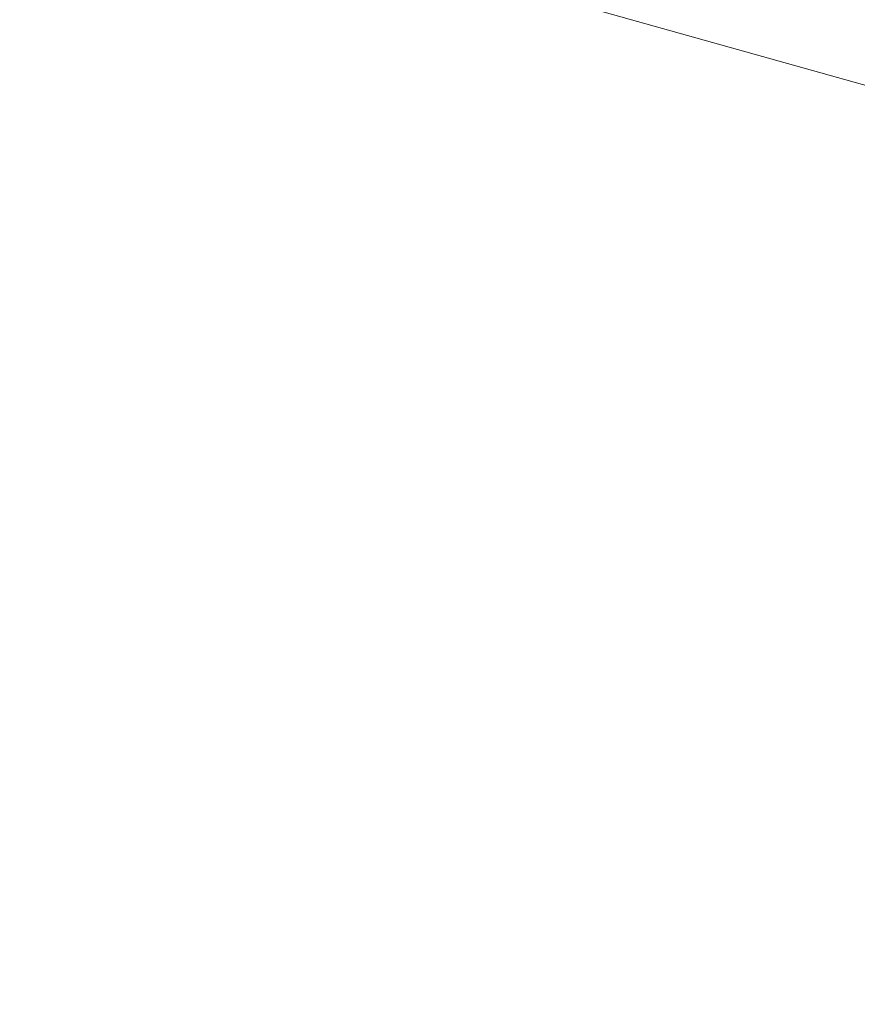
# Model space of a CAD drawing. Header units: metres. Extents: x 173015 to 189682, y 346605 to 348504.
# Tile 71 of 256: x 184841.2604 to 184841.3187, y 347194.449 to 347194.5175. Entities that reach past the tile are written whole.
import ezdxf

# ---------------------------------------------------------------- set-up
doc = ezdxf.new("R2010")
doc.units = ezdxf.units.M
for name, color, linetype, lineweight in [('B-ME-GR-STRUWEEL-G', 252, 'Continuous', 13), ('B-ME-OG-WATER_MEER-G', 140, 'Continuous', 18), ('N-WE-GW-ONTWERP-GEUL', 7, 'Continuous', 18)]:
    doc.layers.add(name, color=color, linetype=linetype, lineweight=lineweight)

msp = doc.modelspace()

# ---------------------------------------------------------------- linework, layer by layer
at = {"layer": 'B-ME-GR-STRUWEEL-G', "flags": 128}
msp.add_lwpolyline([(184848.206211, 347210.397095), (184841.206593, 347194.544532), (184864.408714, 347188.033806), (184862.984022, 347181.116163), (184869.08984, 347179.081561), (184870.541261, 347183.255668), (184875.501321, 347185.490922), (184880.018601, 347185.223025), (184887.665908, 347181.641813), (184891.884902, 347184.371524), (184891.40987, 347188.415386), (184867.965662, 347192.335052), (184875.690457, 347196.321213), (184875.690457, 347202.615305), (184890.234198, 347202.615305), (184892.524557, 347209.138276), (184892.524557, 347223.099729)], dxfattribs=at)
at = {"layer": 'B-ME-OG-WATER_MEER-G', "flags": 128}
msp.add_lwpolyline([(184966.3523, 347144.6272), (184929.5328, 347172.9537), (184901.556, 347177.0804), (184898.804832, 347183.354223), (184891.884902, 347184.371524), (184887.665908, 347181.641813), (184880.018601, 347185.223025), (184875.501321, 347185.490922), (184870.541261, 347183.255668), (184869.08984, 347179.081561), (184862.984022, 347181.116163), (184864.408714, 347188.033806), (184841.206593, 347194.544532), (184832.551652, 347192.616335), (184828.838978, 347193.910896), (184821.444914, 347183.57125), (184812.652143, 347184.388909), (184804.881785, 347197.471505), (184801.405569, 347197.267089)], dxfattribs=at)
at = {"layer": 'N-WE-GW-ONTWERP-GEUL', "flags": 128}
msp.add_lwpolyline([(184846.550722, 347210.419551), (184845.771086, 347203.252117, -0.411006), (184834.857407, 347194.380868), (184827.830254, 347195.067384)], format="xyb", dxfattribs=at)

doc.saveas('drawing.dxf')
